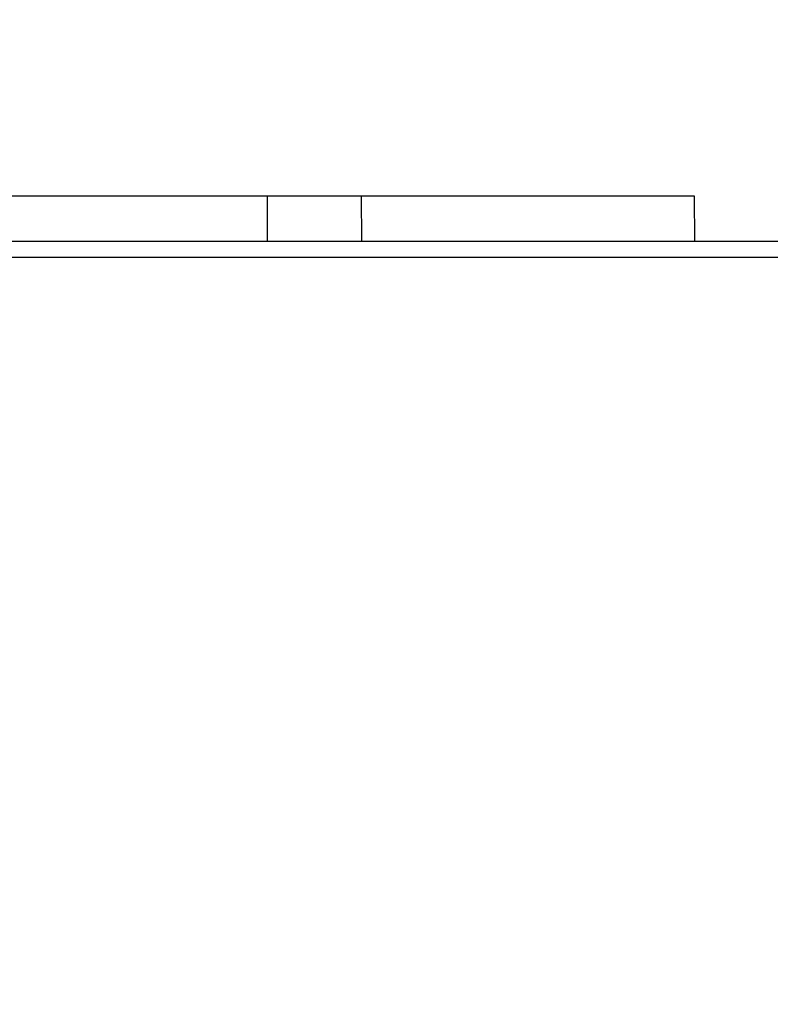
# Model space of a CAD drawing. Header units: centimetres. Extents: x 22052 to 56535, y 76485 to 78519.
# Tile 45 of 235: x 35462.66 to 35469.26, y 77889.4 to 77898.06. Entities that reach past the tile are written whole.
import ezdxf
from ezdxf import colors
from ezdxf.entities.mleader import LeaderData, LeaderLine
from ezdxf.math import Vec2, Vec3

# ---------------------------------------------------------------- set-up
doc = ezdxf.new("R2010")
doc.units = ezdxf.units.CM
doc.layers.add('$_urządzenia', color=250, linetype='Continuous')
doc.layers.add('IS_Opis', color=250, linetype='Continuous', lineweight=9)
doc.styles.add('styl1', font='ARIALN.TTF')

# ---------------------------------------------------------------- blocks, each defined once
blk = doc.blocks.new('A$C92957c0b')
at = {"layer": '$_urządzenia'}
for p, q in [((13.679, -25), (79.175, -25)), ((41.656, -29), (41.661, -25)), ((49.943, -29), (49.914, -25)), ((79.175, -25), (79.205, -29)), ((0, -29), (298.6, -29)), ((0, -30.4), (300, -30.4))]:
    blk.add_line(p, q, dxfattribs=at)

msp = doc.modelspace()

# ---------------------------------------------------------------- block references
at = {"layer": '$_urządzenia', "xscale": 0.1, "yscale": 0.1, "zscale": 0.1}
msp.add_blockref('A$C92957c0b', (35460.6695, 77899.0097), dxfattribs=at)

# ---------------------------------------------------------------- leaders
at = {"layer": 'IS_Opis'}
ml = msp.add_multileader_mtext('Standard', dxfattribs=at)
ml.set_content('Projektowany kocioł gazowy 1-funkcyjny 100kW z zamkniętą komorą spalania. Wyposażony w przewód powietrzno-spalinowy 160/110 wyprowadzony ponad dach budynku', color=256, style='styl1')
ml.set_leader_properties()
ml.build(insert=Vec2(0, 0))
ml.multileader.update_dxf_attribs({"dogleg_length": 5, "arrow_head_size": 7.5})
ctx = ml.context
ctx.base_point, ctx.char_height, ctx.arrow_head_size, ctx.landing_gap_size, ctx.plane_origin = Vec3(35142.7244, 77977.5434), 12, 7.5, 5, Vec3(35518.2018, 77880.0378)
ctx.text_align_type = 2
notes = []
notes.append((ctx, [(1, (1, 1, 0), (35460.6695, 77977.5434), (-1, 0), 6.7091, [(2, [(35600.6695, 77899.0097), (35460.6695, 77899.0097), (35530.6695, 77899.0097)], 0, [])])]))
ctx.mtext.insert, ctx.mtext.width, ctx.mtext.defined_height, ctx.mtext.alignment, ctx.mtext.flow_direction = Vec3(35448.9604, 77985.3073), 316.717556, 76.915, 3, 5
for ctx, leaders in notes:
    for number, flags, end, landing, length, lines in leaders:
        leader = LeaderData()
        leader.index, (leader.has_last_leader_line, leader.has_dogleg_vector, leader.attachment_direction) = number, flags
        leader.last_leader_point, leader.dogleg_vector, leader.dogleg_length = Vec3(end), Vec3(landing), length
        for number, points, colour, breaks in lines:
            line = LeaderLine()
            line.index, line.vertices, line.color, line.breaks = number, Vec3.list(points), colors.encode_raw_color(colour), breaks
            leader.lines.append(line)
        ctx.leaders.append(leader)

doc.saveas('drawing.dxf')
